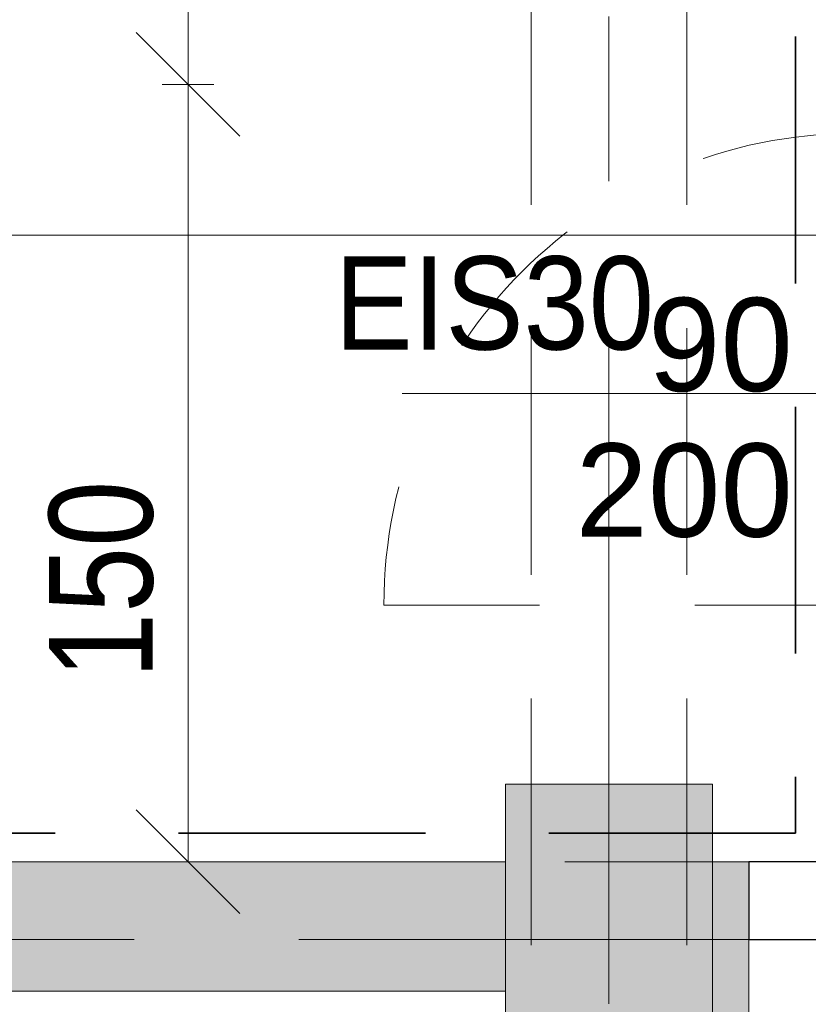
# Model space of a CAD drawing. Header units: centimetres. Extents: x -1434 to 23895, y -8842 to 3590.
# Tile 29 of 75: x 1069 to 1221, y 1356 to 1546. Entities that reach past the tile are written whole.
import ezdxf

# ---------------------------------------------------------------- set-up
doc = ezdxf.new("R2010")
doc.units = ezdxf.units.CM
for name, pattern in [('Dash', [60, 30, -30]), ('Hidden', [71.4375, 47.625, -23.8125]), ('Oś', [222.25, 127, -31.75, 31.75, -31.75]), ('Ukryte', [71.438, 47.625, -23.813])]:
    doc.linetypes.add(name, pattern=pattern)
for name, color, linetype, lineweight in [('A-ANNO-DIMS', 211, 'Continuous', 13), ('A-ANNO-DIMS-100', 211, 'Continuous', 13), ('A-DETL', 90, 'Continuous', 9), ('A-DETL-HDLN', 90, 'Ukryte', 9), ('A-DETL-THIN', 151, 'Continuous', 9), ('A-DOOR', 31, 'Continuous', 13), ('A-DOOR-HDLN', 31, 'Dash', 9), ('A-DOOR-IDEN', 31, 'Continuous', 13), ('A-WALL', 113, 'Continuous', 13), ('A-WALL-PATT', 111, 'Continuous', 13), ('G-ANNO-TEXT', 231, 'Continuous', 13), ('S-COLS', 52, 'Continuous', 13), ('S-GRID', 1, 'Continuous', 13)]:
    doc.layers.add(name, color=color, linetype=linetype, lineweight=lineweight)
doc.styles.add('Arial', font='arial.ttf', dxfattribs={"width": 0.9, "height": 18})
doc.styles.add('Arial Narrow_3', font='ARIALN.TTF', dxfattribs={"height": 20})
doc.styles.add('Arial_5', font='arial.ttf', dxfattribs={"height": 18})
doc.dimstyles.new('Diagonal_1_100__0__wewnętrzne', dxfattribs={"dimscale": 30.48, "dimtxt": 20.468619, "dimasz": 0.656168, "dimexe": 0.164042, "dimexo": 0.0625, "dimgap": 0.032808, "dimtad": 1, "dimdec": 0, "dimdsep": 46, "dimtxsty": 'Arial Narrow_3', "dimblk1": 'OBLIQUE', "dimblk2": 'OBLIQUE', "dimsah": 1, "dimcen": 0.09, "dimazin": 0, "dimtfac": 1, "dimtdec": 4, "dimtix": 1, "dimtmove": 0, "dimatfit": 3, "dimfxl": 0.164042, "dimfxlon": 1, "dimtvp": 1, "dimtolj": 1, "dimtzin": 0, "dimarcsym": 2})
doc.dimstyles.new('Diagonal_1_100__0__wewnętrzne_1', dxfattribs={"dimscale": 30.48, "dimtxt": 20.468619, "dimasz": 0.656168, "dimexe": 0.164042, "dimexo": 0.0625, "dimgap": 0.032808, "dimtad": 1, "dimdec": 0, "dimdsep": 46, "dimtxsty": 'Arial Narrow_3', "dimblk1": 'OBLIQUE', "dimblk2": 'OBLIQUE', "dimsah": 1, "dimcen": 0.09, "dimazin": 0, "dimtfac": 1, "dimtdec": 4, "dimtix": 1, "dimtmove": 2, "dimatfit": 3, "dimfxl": 0.164042, "dimfxlon": 1, "dimtvp": 1, "dimtolj": 1, "dimtzin": 0, "dimarcsym": 2})

# ---------------------------------------------------------------- blocks, each defined once
blk = doc.blocks.new('M_Concrete-rengular-Column - 400 x 600mm-1970677-parter niski _-3_30 m_ - stan projektowany Klatka schodowa')
at = {"layer": 'S-COLS', "lineweight": 9}
blk.add_hatch(color=253, dxfattribs=at).paths.add_polyline_path([(-20, -30), (20, -30), (20, 30), (-20, 30)], flags=0)
for p, q in [((20, 30), (-20, 30)), ((-20, 30), (-20, -30)), ((20, -30), (20, 30)), ((-20, -30), (20, -30))]:
    blk.add_line(p, q, dxfattribs=at)
blk = doc.blocks.new('Schueco_FWS_ADS-70-HD_inw_Family-01 - FWS SI insert unit-2308021-parter niski _-3_30 m_ - stan projektowany Klatka schodowa')
at = {"layer": 'A-DOOR-HDLN'}
blk.add_line((-46.25, 98.19), (-46.25, 7.1), dxfattribs=at)
blk.add_arc((-46.25, 7.1), 91.09, 0, 90, dxfattribs=at)
blk = doc.blocks.new('etykieta drzwi wymiar i kategoria - Aluprof Curtain Door - etykieta drzwi 1S dół-1350914-parter niski _-3_30 m_ - stan projektowany Klatka schodowa')
at = {"layer": 'A-DOOR-IDEN'}
for q in [(0, 0.5984), (0, -0.5984)]:
    blk.add_line((0, 0), q, dxfattribs=at)
blk = doc.blocks.new('DIMBLOCK23-parter niski _-3_30 m_ - stan projektowany Klatka schodowa')
at = {"layer": 'A-ANNO-DIMS-100'}
for p, q in [((1101.13, 1533.33), (1091.13, 1543.33)), ((1096.13, 1533.33), (1106.13, 1533.33)), ((1101.13, 1533.33), (1096.13, 1533.33)), ((1101.13, 1383.33), (1101.13, 1533.33)), ((1101.13, 1533.33), (1111.13, 1523.33)), ((1101.13, 1383.33), (1091.13, 1393.33)), ((1096.13, 1383.33), (1106.13, 1383.33)), ((1101.13, 1383.33), (1096.13, 1383.33)), ((1101.13, 1383.33), (1111.13, 1373.33))]:
    blk.add_line(p, q, dxfattribs=at)
at = {"layer": 'A-ANNO-DIMS-100', "color": 0, "insert": (1074.28, 1418.63), "char_height": 20, "width": 45.6158, "attachment_point": 1, "rotation": 90, "line_spacing_factor": 0.974696, "style": 'Arial Narrow_3'}
blk.add_mtext('150', dxfattribs=at)
blk = doc.blocks.new('_Oblique')
at = {"color": 0, "linetype": 'ByBlock', "lineweight": -2}
blk.add_line((-0.5, -0.5), (0.5, 0.5), dxfattribs=at)
blk = doc.blocks.new('DIMBLOCK24-parter niski _-3_30 m_ - stan projektowany Klatka schodowa')
at = {"layer": 'A-ANNO-DIMS-100'}
for p, q in [((1101.13, 1683.33), (1091.13, 1693.33)), ((1096.13, 1683.33), (1106.13, 1683.33)), ((1101.13, 1683.33), (1096.13, 1683.33)), ((1101.13, 1533.33), (1101.13, 1683.33)), ((1101.13, 1683.33), (1111.13, 1673.33)), ((1101.13, 1533.33), (1091.13, 1543.33)), ((1096.13, 1533.33), (1106.13, 1533.33)), ((1101.13, 1533.33), (1096.13, 1533.33)), ((1101.13, 1533.33), (1111.13, 1523.33))]:
    blk.add_line(p, q, dxfattribs=at)
at = {"layer": 'A-ANNO-DIMS-100', "color": 0, "insert": (1074.28, 1589.32), "char_height": 20, "width": 45.6158, "attachment_point": 1, "rotation": 90, "line_spacing_factor": 0.974696, "style": 'Arial Narrow_3'}
blk.add_mtext('150', dxfattribs=at)

msp = doc.modelspace()

# ---------------------------------------------------------------- hatches: boundary and pattern name
at = {"layer": 'A-WALL-PATT', "lineweight": 5}
msp.add_hatch(color=9, dxfattribs=at).paths.add_polyline_path([(1110.42, 1358.33), (1110.42, 1383.33), (602.36, 1383.33), (602.36, 1358.33), (855.42, 1358.33)], flags=0)
h = msp.add_hatch(color=9, dxfattribs=at)
h.paths.add_polyline_path([(1110.42, 1358.33), (1162.36, 1358.33), (1162.36, 1383.33), (1110.42, 1383.33)], flags=0)
h.paths.add_polyline_path([(1209.36, 1358.33), (1209.36, 1383.33), (1202.36, 1383.33), (1202.36, 1358.33)], flags=0)
at = {"layer": 'A-WALL-PATT'}
msp.add_hatch(color=254, dxfattribs=at).paths.add_polyline_path([(1209.36, 1224.36), (1209.36, 1358.33), (1202.36, 1358.33), (1202.36, 1338.33), (1184.36, 1338.33), (1184.36, 1224.36)], flags=0)

# ---------------------------------------------------------------- linework, layer by layer
at = {"layer": 'A-DETL', "linetype": 'Hidden', "lineweight": 35}
for p, q in [((1218.36, 1828.33), (1218.36, 1388.83)), ((1218.36, 1388.83), (600.36, 1388.83))]:
    msp.add_line(p, q, dxfattribs=at)
at = {"layer": 'A-DETL-HDLN'}
for p, q in [((1167.36, 1224.36), (1167.36, 2020.29)), ((1197.36, 1224.36), (1197.36, 2020.29)), ((602.36, 1383.33), (1452.61, 1383.33))]:
    msp.add_line(p, q, dxfattribs=at)
at = {"layer": 'A-DETL-THIN'}
msp.add_line((595.63, 1504.23), (1401.35, 1504.23), dxfattribs=at)
at = {"layer": 'A-WALL', "lineweight": 9}
for p, q in [((602.36, 1383.33), (1162.36, 1383.33)), ((1209.36, 1383.33), (1202.36, 1383.33)), ((1209.36, 1224.36), (1209.36, 1368.33)), ((602.36, 1358.33), (1162.36, 1358.33))]:
    msp.add_line(p, q, dxfattribs=at)
at = {"layer": 'A-WALL', "color": 7, "lineweight": 25}
for p, q in [((1239.36, 1383.33), (1209.36, 1383.33)), ((1209.36, 1383.33), (1209.36, 1368.33)), ((1209.36, 1368.33), (1239.36, 1368.33))]:
    msp.add_line(p, q, dxfattribs=at)
at = {"layer": 'G-ANNO-TEXT', "color": 50}
msp.add_arc((914.68, 1316.21), 395.8, 310.7702, 32.9339, dxfattribs=at)
at = {"layer": 'S-GRID', "linetype": 'Oś'}
for p, q in [((1182.36, 2149.67), (1182.36, 1110.83)), ((1471.74, 1368.33), (426.22, 1368.33))]:
    msp.add_line(p, q, dxfattribs=at)

# ---------------------------------------------------------------- block references
at = {"layer": 'A-DOOR', "rotation": 90.0000000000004}
msp.add_blockref('Schueco_FWS_ADS-70-HD_inw_Family-01 - FWS SI insert unit-2308021-parter niski _-3_30 m_ - stan projektowany Klatka schodowa', (1237.11, 1479.08), dxfattribs=at)
at = {"layer": 'A-DOOR-IDEN', "xscale": 99.99999999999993, "yscale": 99.99999999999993, "zscale": 99.99999999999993, "rotation": 270.0000000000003}
msp.add_blockref('etykieta drzwi wymiar i kategoria - Aluprof Curtain Door - etykieta drzwi 1S dół-1350914-parter niski _-3_30 m_ - stan projektowany Klatka schodowa', (1202.29, 1473.7), dxfattribs=at)
at = {"layer": 'S-COLS', "lineweight": 9}
msp.add_blockref('M_Concrete-rengular-Column - 400 x 600mm-1970677-parter niski _-3_30 m_ - stan projektowany Klatka schodowa', (1182.36, 1368.33), dxfattribs=at)

# ---------------------------------------------------------------- texts
at = {"layer": 'A-DOOR-IDEN', "insert": (1217.85, 1468.98), "char_height": 18, "width": 41.7, "attachment_point": 6, "line_spacing_factor": 0.936439, "style": 'Arial_5'}
msp.add_mtext('\\pxqr,t7.05556,14.11111,21.16667,28.22222,35.27778,42.33333,49.38889,56.44444,63.5,70.55556,77.61111,84.66667,91.72222,98.77778,105.83333,112.88889,119.94444,127,134.05556,141.11111,148.16667,155.22222,162.27778,169.33333,176.38889,183.44444,190.5,197.55556,204.61111,211.66667,218.72222,225.77778;{90\\P200}', dxfattribs=at)
at = {"layer": 'G-ANNO-TEXT', "color": 1, "insert": (1129.41, 1500.18), "char_height": 18, "width": 61.3575, "attachment_point": 1, "line_spacing_factor": 0.936439, "style": 'Arial'}
msp.add_mtext('\\pxt6.35,12.7,19.05,25.4,31.75,38.1,44.45,50.8,57.15,63.5,69.85,76.2,82.55,88.9,95.25,101.6,107.95,114.3,120.65,127,133.35,139.7,146.05,152.4,158.75,165.1,171.45,177.8,184.15,190.5,196.85,203.2;{EIS30}', dxfattribs=at)

# ---------------------------------------------------------------- dimensions: what is measured, and where the dimension line sits
at = {"layer": 'A-ANNO-DIMS'}
dim = msp.add_linear_dim(base=(1101.13, 1683.33), p1=(1096.13, 1533.33), p2=(1096.13, 1683.33), angle=90, dimstyle='Diagonal_1_100__0__wewnętrzne', override={"dimpost": '<>', "dimfxl": 150}, dxfattribs=at)
dim.commit()
dim.dimension.update_dxf_attribs({"geometry": 'DIMBLOCK24-parter niski _-3_30 m_ - stan projektowany Klatka schodowa', "text_midpoint": (1089.92, 1608.33)})
dim = msp.add_linear_dim(base=(1101.13, 1533.33), p1=(1096.13, 1383.33), p2=(1096.13, 1533.33), angle=90, dimstyle='Diagonal_1_100__0__wewnętrzne_1', override={"dimpost": '<>', "dimfxl": 150}, dxfattribs=at)
dim.commit()
dim.dimension.update_dxf_attribs({"geometry": 'DIMBLOCK23-parter niski _-3_30 m_ - stan projektowany Klatka schodowa', "text_midpoint": (1087.61, 1441.44), "dimtype": 160, "text_rotation": 90})

doc.saveas('drawing.dxf')
